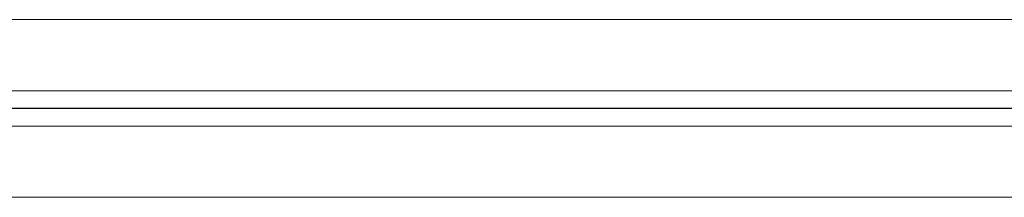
# Model space of a CAD drawing. Extents: x 1911006 to 2186114, y 709265 to 747216.
# Tile 39 of 256: x 1918410 to 1918549, y 735078 to 735103. Entities that reach past the tile are written whole.
import ezdxf

# ---------------------------------------------------------------- set-up
doc = ezdxf.new("R2010")
doc.units = 0
doc.header["$LTSCALE"] = 500
doc.header["$MEASUREMENT"] = 0
doc.linetypes.add('AM_DIN_G_W050', pattern=[13.75, 9.75, -1.5, 1, -1.5])
doc.layers.add('!_A_01_TENKÁ', color=8, linetype='CONTINUOUS', lineweight=13)
doc.layers.add('AM_7', color=4, linetype='AM_DIN_G_W050', lineweight=25)

msp = doc.modelspace()

# ---------------------------------------------------------------- linework, layer by layer
at = {"layer": '!_A_01_TENKÁ', "color": 7}
for p, q in [((1921360.13, 735103.23), (1917503.2, 735103.23)), ((1917503.2, 735093.23), (1921360.13, 735093.23)), ((1921360.13, 735088.23), (1917503.2, 735088.23)), ((1917503.2, 735078.23), (1921360.13, 735078.23))]:
    msp.add_line(p, q, dxfattribs=at)
at = {"layer": 'AM_7', "color": 7}
msp.add_line((1921360.13, 735090.73), (1917479.5, 735090.73), dxfattribs=at)

doc.saveas('drawing.dxf')
